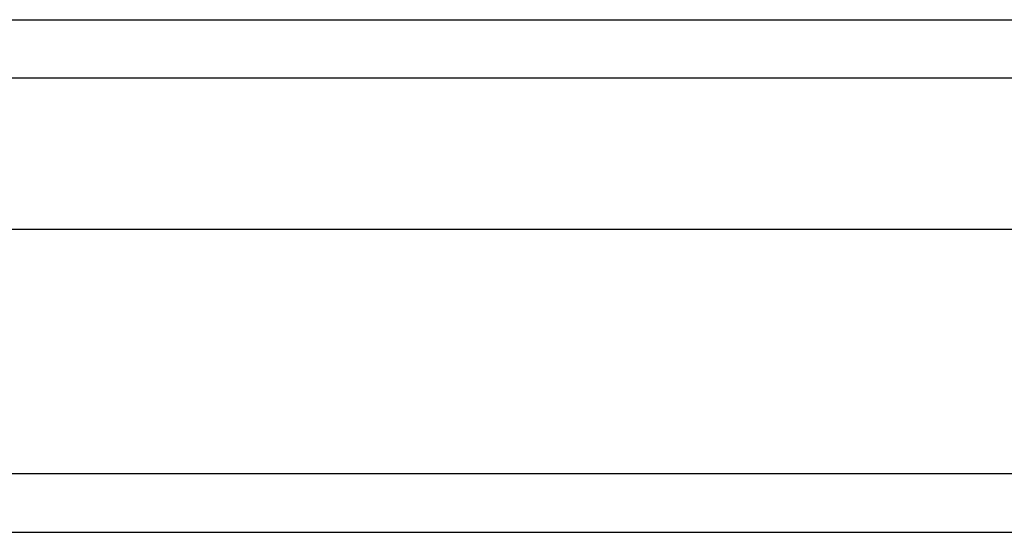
# Model space of a CAD drawing. Header units: inches. Extents: x 16 to 193, y 16 to 114.
# Tile 7 of 87: x 88.001 to 89.663, y 45.753 to 46.619. Entities that reach past the tile are written whole.
import ezdxf

# ---------------------------------------------------------------- set-up
doc = ezdxf.new("R2010")
doc.units = ezdxf.units.IN
doc.header["$MEASUREMENT"] = 0
doc.layers.add('Visible Edges(ANSI)', color=7, linetype='Continuous', lineweight=25)
doc.layers.add('Visible Tangent Edges(ANSI)', color=7, linetype='Continuous', lineweight=25)

msp = doc.modelspace()

# ---------------------------------------------------------------- linework, layer by layer
at = {"layer": 'Visible Edges(ANSI)'}
for p, q in [((86.8103, 46.6191), (115.016, 46.6191)), ((115.2045, 46.2648), (86.6218, 46.2648)), ((86.0121, 45.753), (115.8141, 45.753))]:
    msp.add_line(p, q, dxfattribs=at)
at = {"layer": 'Visible Tangent Edges(ANSI)'}
for p, q in [((115.146, 46.5201), (86.6803, 46.5201)), ((115.8141, 45.852), (86.0121, 45.852))]:
    msp.add_line(p, q, dxfattribs=at)

doc.saveas('drawing.dxf')
